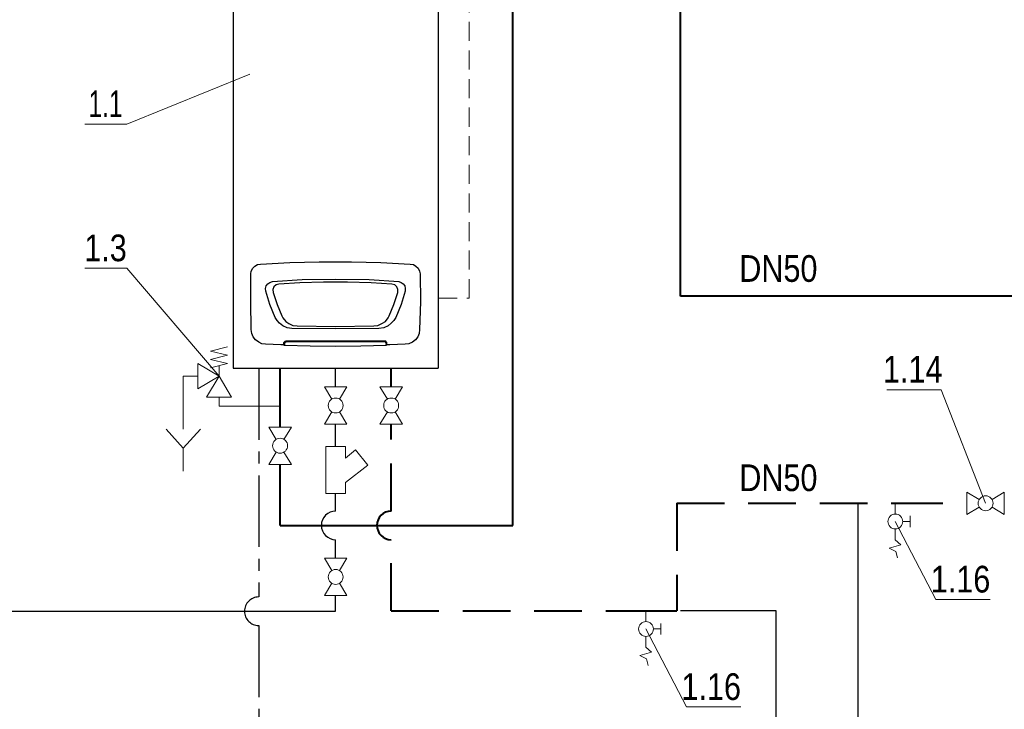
# Model space of a CAD drawing. Header units: millimetres. Extents: x 170 to 590, y -13 to 284.
# Tile 4 of 11: x 251 to 303, y 132 to 168. Entities that reach past the tile are written whole.
import ezdxf
from ezdxf.enums import TextEntityAlignment as Align

# ---------------------------------------------------------------- set-up
doc = ezdxf.new("R2010")
doc.units = ezdxf.units.MM
for name, pattern in [('AUSGEZOGEN', [0]), ('CENTER2', [1.125, 0.75, -0.125, 0.125, -0.125]), ('GESTRICHELT', [0.75, 0.5, -0.25]), ('GESTRICHELT2', [0.375, 0.25, -0.125])]:
    doc.linetypes.add(name, pattern=pattern)
for name, color, linetype, lineweight in [('CO POWRÓT', 5, 'GESTRICHELT', 40), ('CO ZASILANIE', 1, 'Continuous', 40), ('GAZ', 40, 'Continuous', 30), ('LINIE CIENKIE', 7, 'Continuous', 15), ('PRZEWODY ELEKTRYCZNE', 3, 'GESTRICHELT2', 15), ('RURA WZBIORCZA', 7, 'Continuous', 25), ('SKROPLINY', 251, 'Continuous', 30), ('URZĄDZENIA', 7, 'Continuous', 20), ('WODA DEMINERALIZOWANA', 253, 'WODA_DEMI', 30)]:
    doc.layers.add(name, color=color, linetype=linetype, lineweight=lineweight)
doc.layers.add('Opisy', color=7, linetype='Continuous')
doc.styles.add('SIMPLEX', font='simplex', dxfattribs={"width": 0.8, "height": 2.5})
doc.styles.get("Standard").update_dxf_attribs({"font": 'ARIALN.TTF'})
doc.linetypes.add('GAS_LINE', pattern='A,0.5,-0.2,["GAS",Standard,S=0.1,R=0,X=-0.1,Y=-0.05],-0.25', length=0.95)
doc.linetypes.add('WODA_DEMI', pattern='A,1,-0.15,["wd",Standard,S=0.15,R=0,X=-0.1,Y=-0.05],-0.16', length=1.31)

# ---------------------------------------------------------------- blocks, each defined once
blk = doc.blocks.new('H_725')
at = {"linetype": 'AUSGEZOGEN'}
for points in [[(-1.071866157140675, 0.643119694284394), (-3.125, 1.875), (-3.125, -1.875), (-1.071866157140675, -0.643119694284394)], [(1.071866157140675, 0.643119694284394), (3.125, 1.875), (3.125, -1.875), (1.071866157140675, -0.643119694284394)]]:
    blk.add_lwpolyline(points, dxfattribs=at)
blk.add_circle((0, 0), 1.25, dxfattribs=at)
at = {"linetype": 'AUSGEZOGEN', "style": 'SIMPLEX', "width": 0.8, "flags": 9}
for tag, p in [('P1', (-3.125, 0)), ('P2', (3.125, 0))]:
    blk.add_attdef(tag, p, '', height=0.5, dxfattribs=at)
blk = doc.blocks.new('filtr siatkowy')
at = {"layer": 'URZĄDZENIA'}
for p, q in [((297.1570324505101, 194.3986229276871), (297.1576689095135, 189.9749419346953)), ((297.1570324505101, 194.3986229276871), (299.014418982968, 194.3986229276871)), ((299.014418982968, 193.3655446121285), (299.014418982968, 194.3986229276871)), ((301.1037272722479, 191.7387107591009), (299.014418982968, 193.3655446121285)), ((299.0131710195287, 191.0606061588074), (299.012582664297, 189.973937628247)), ((299.0131710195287, 191.0606061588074), (299.9559328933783, 190.305559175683)), ((299.9559328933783, 190.305559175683), (301.1037272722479, 191.7387107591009)), ((297.1546373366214, 189.9749435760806), (299.012582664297, 189.973937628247))]:
    blk.add_line(p, q, dxfattribs=at)
blk = doc.blocks.new('H_741A')
at = {"layer": 'URZĄDZENIA', "linetype": 'AUSGEZOGEN'}
blk.add_line((0, 0), (0, 1.5625), dxfattribs=at)
for points in [[(1.25, 4.375), (-1.25, 3.75), (1.25, 3.125), (-1.25, 2.5), (1.25, 1.875), (-1.25, 1.25)], [(0, 0), (-3.125, 1.875), (-3.125, -1.875), (0, 0), (-1.875, -3.125), (1.875, -3.125), (0, 0)]]:
    blk.add_lwpolyline(points, dxfattribs=at)
at = {"layer": 'URZĄDZENIA', "linetype": 'AUSGEZOGEN', "style": 'SIMPLEX', "width": 0.8, "flags": 9}
for tag, p in [('P4', (0, 6.25)), ('P1', (-3.125, 0)), ('P2', (3.125, 0)), ('P3', (0, -3.125))]:
    blk.add_attdef(tag, p, '', height=0.5, dxfattribs=at)
blk = doc.blocks.new('odpływ')
at = {"layer": 'URZĄDZENIA'}
blk.add_line((277.203064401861, 172.8387063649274), (278.8230644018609, 174.6193563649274), dxfattribs=at)
blk.add_lwpolyline([(275.6370644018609, 174.6193563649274), (277.203064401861, 172.8387063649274), (277.203064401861, 170.6850088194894)], dxfattribs=at)
blk = doc.blocks.new('a')
for p, q in [((298.1011672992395, 4326.305215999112), (298.2281672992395, 4326.495715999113)), ((298.2281672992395, 4326.495715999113), (298.3551672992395, 4326.622715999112)), ((298.3551672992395, 4326.622715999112), (298.4821672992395, 4326.622715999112)), ((319.7546672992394, 4326.622715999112), (298.4821672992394, 4326.622715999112)), ((298.4821672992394, 4326.622715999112), (298.4821672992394, 4326.622715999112)), ((319.8816672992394, 4326.622715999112), (319.7546672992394, 4326.622715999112)), ((320.0086672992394, 4326.495715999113), (319.8816672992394, 4326.622715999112)), ((320.1356672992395, 4326.305215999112), (320.0086672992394, 4326.495715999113))]:
    blk.add_line(p, q)
for points in [[(294.1641672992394, 4325.987715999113), (293.4021672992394, 4326.051215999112), (292.7036672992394, 4326.432215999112), (292.0051672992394, 4326.876715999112), (291.4971672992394, 4327.575215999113), (291.2431672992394, 4328.273715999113), (291.1161672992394, 4329.099215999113), (290.9891672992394, 4335.068215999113), (290.9891672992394, 4341.037215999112), (291.1161672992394, 4341.608715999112), (291.4336672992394, 4342.243715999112), (291.8781672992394, 4342.688215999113), (292.4496672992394, 4343.005715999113), (293.0846672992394, 4343.132715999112)], [(293.0846672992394, 4343.132715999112), (299.3711672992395, 4343.450215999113), (305.6576672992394, 4343.577215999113)], [(305.6576672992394, 4343.577215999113), (312.5791672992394, 4343.577215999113)], [(312.5791672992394, 4343.577215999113), (318.8656672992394, 4343.450215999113), (325.1521672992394, 4343.132715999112)], [(325.1521672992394, 4343.132715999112), (325.8506672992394, 4343.005715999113), (326.3586672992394, 4342.688215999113), (326.8666672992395, 4342.243715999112), (327.1206672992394, 4341.608715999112), (327.2476672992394, 4341.037215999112), (327.3111672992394, 4335.068215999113), (327.1206672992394, 4329.099215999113), (327.0571672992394, 4328.273715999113), (326.7396672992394, 4327.575215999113), (326.2316672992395, 4326.876715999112), (325.5966672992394, 4326.432215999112), (324.8346672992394, 4326.051215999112), (324.0726672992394, 4325.987715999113)], [(296.2596672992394, 4331.702715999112), (295.0531672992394, 4334.496715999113), (294.2276672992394, 4337.354215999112), (294.1641672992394, 4337.925715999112), (294.2911672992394, 4338.433715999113), (294.6721672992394, 4338.878215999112), (295.0531672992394, 4339.195715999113), (295.6246672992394, 4339.386215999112)], [(295.6246672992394, 4339.386215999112), (301.9746672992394, 4339.830715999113)], [(321.2151672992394, 4338.814715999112), (316.7701672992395, 4339.132215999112), (311.6901672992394, 4339.259215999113), (306.5466672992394, 4339.259215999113), (301.5301672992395, 4339.132215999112), (297.0216672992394, 4338.814715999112)], [(301.9746672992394, 4339.830715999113), (309.1501672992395, 4339.894215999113), (316.3256672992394, 4339.830715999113)], [(316.3256672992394, 4339.830715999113), (322.6756672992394, 4339.386215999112)], [(322.6756672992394, 4339.386215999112), (323.1836672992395, 4339.195715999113), (323.6281672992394, 4338.878215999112), (323.9456672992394, 4338.433715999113), (324.0726672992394, 4337.925715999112), (324.0726672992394, 4337.354215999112)], [(297.0216672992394, 4338.814715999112), (296.4501672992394, 4338.687715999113), (295.9421672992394, 4338.243215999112), (295.7516672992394, 4337.671715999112), (295.8151672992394, 4337.036715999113)], [(295.8151672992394, 4337.036715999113), (296.6406672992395, 4334.496715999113), (297.6566672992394, 4332.020215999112)], [(320.6436672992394, 4332.020215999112), (321.5961672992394, 4334.496715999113), (322.4851672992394, 4337.036715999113), (322.4851672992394, 4337.671715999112), (322.2946672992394, 4338.243215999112), (321.8501672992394, 4338.687715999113), (321.2151672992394, 4338.814715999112)], [(324.0726672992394, 4337.354215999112), (323.1836672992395, 4334.496715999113), (322.0406672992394, 4331.702715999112)], [(297.8471672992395, 4329.924715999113), (297.1486672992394, 4330.432715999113), (296.6406672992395, 4331.004215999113), (296.2596672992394, 4331.702715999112)], [(297.6566672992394, 4332.020215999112), (297.8471672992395, 4331.575715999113)], [(297.8471672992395, 4331.575715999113), (298.4821672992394, 4330.813715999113), (299.1806672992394, 4330.369215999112), (300.0061672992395, 4329.988215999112), (300.9586672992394, 4329.861215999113)], [(317.3416672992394, 4329.861215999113), (318.2306672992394, 4329.988215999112), (319.0561672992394, 4330.369215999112), (319.8181672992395, 4330.813715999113), (320.3896672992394, 4331.575715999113)], [(322.0406672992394, 4331.702715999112), (321.5961672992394, 4331.004215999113), (321.0881672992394, 4330.432715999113), (320.3896672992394, 4329.924715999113), (319.5006672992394, 4329.480215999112), (318.4211672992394, 4329.289715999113)], [(320.3896672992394, 4331.575715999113), (320.6436672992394, 4332.020215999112)], [(299.8156672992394, 4329.289715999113), (298.7996672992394, 4329.480215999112), (297.8471672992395, 4329.924715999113)], [(318.4211672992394, 4329.289715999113), (309.1501672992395, 4329.226215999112), (299.8156672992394, 4329.289715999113)], [(300.9586672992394, 4329.861215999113), (309.1501672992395, 4329.734215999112), (317.3416672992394, 4329.861215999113)], [(298.1011672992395, 4325.924215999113), (298.1011672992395, 4326.305215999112)], [(298.2281672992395, 4326.114715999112), (298.4186672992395, 4326.432215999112), (298.6091672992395, 4326.495715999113)], [(298.4186672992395, 4326.432215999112), (298.6091672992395, 4326.495715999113)], [(319.6276672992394, 4326.495715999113), (298.6091672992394, 4326.495715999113)], [(300.5776672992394, 4326.495715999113), (300.5776672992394, 4326.622715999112)], [(301.7206672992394, 4326.622715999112), (301.7206672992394, 4326.495715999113)], [(308.5786672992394, 4326.495715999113), (308.5786672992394, 4326.622715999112)], [(309.7216672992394, 4326.622715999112), (309.7216672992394, 4326.495715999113)], [(316.5796672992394, 4326.622715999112), (316.5796672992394, 4326.495715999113)], [(317.6591672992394, 4326.495715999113), (317.6591672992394, 4326.622715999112)], [(320.0086672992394, 4326.114715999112), (319.8181672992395, 4326.432215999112), (319.6276672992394, 4326.495715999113)], [(319.8181672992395, 4326.432215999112), (319.6276672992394, 4326.495715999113)], [(320.1356672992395, 4325.924215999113), (320.1356672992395, 4326.305215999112)], [(297.4661672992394, 4325.797215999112), (294.1641672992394, 4325.987715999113)], [(298.1011672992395, 4325.797215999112), (297.4661672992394, 4325.797215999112)], [(298.1011672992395, 4325.797215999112), (298.1011672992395, 4325.924215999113)], [(298.2281672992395, 4325.860715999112), (298.1011672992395, 4325.860715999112)], [(298.2281672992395, 4325.733715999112), (298.2916672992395, 4325.733715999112), (298.2916672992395, 4325.860715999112), (298.2281672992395, 4325.860715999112), (298.2281672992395, 4325.860715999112), (298.1011672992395, 4325.860715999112), (298.1011672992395, 4325.733715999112), (298.2281672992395, 4325.733715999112), (298.2281672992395, 4325.733715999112)], [(298.2281672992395, 4326.114715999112), (298.2281672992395, 4326.051215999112)], [(298.2281672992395, 4326.051215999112), (298.2281672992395, 4325.860715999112)], [(298.2281672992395, 4325.860715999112), (298.2281672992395, 4325.860715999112), (298.2281672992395, 4325.860715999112), (298.2281672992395, 4325.860715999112), (298.2281672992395, 4325.860715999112), (298.2281672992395, 4325.860715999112)], [(298.2281672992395, 4325.797215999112), (298.2281672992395, 4325.797215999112), (298.2281672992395, 4325.797215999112)], [(298.2281672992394, 4325.733715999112), (303.6891672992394, 4325.606715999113), (309.1501672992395, 4325.543215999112), (314.5476672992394, 4325.606715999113), (320.0086672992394, 4325.733715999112)], [(320.0086672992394, 4325.733715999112), (319.9451672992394, 4325.733715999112), (319.9451672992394, 4325.860715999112), (320.0086672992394, 4325.860715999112), (320.0086672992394, 4325.860715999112), (320.1356672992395, 4325.860715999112), (320.1356672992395, 4325.733715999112), (320.0086672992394, 4325.733715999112), (320.0086672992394, 4325.733715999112)], [(320.0086672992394, 4326.114715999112), (320.0086672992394, 4326.051215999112)], [(320.0086672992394, 4326.051215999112), (320.0086672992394, 4325.860715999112)], [(320.0086672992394, 4325.860715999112), (320.1356672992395, 4325.860715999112)], [(320.0086672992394, 4325.860715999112), (320.0086672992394, 4325.860715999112), (320.0086672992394, 4325.860715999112), (320.0086672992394, 4325.860715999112), (320.0086672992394, 4325.860715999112), (320.0086672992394, 4325.860715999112)], [(320.0086672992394, 4325.797215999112), (320.0086672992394, 4325.797215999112), (320.0086672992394, 4325.797215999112)], [(320.1356672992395, 4325.797215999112), (320.1356672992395, 4325.924215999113)], [(320.7706672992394, 4325.797215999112), (320.1356672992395, 4325.797215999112)], [(324.0726672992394, 4325.987715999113), (320.7706672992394, 4325.797215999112)]]:
    blk.add_lwpolyline(points)

msp = doc.modelspace()

# ---------------------------------------------------------------- linework, layer by layer
for p, q in [((262.3192227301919, 168.4685917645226), (262.3192227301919, 149.4061917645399)), ((273.0712227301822, 168.4685917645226), (273.0712227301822, 149.4061917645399)), ((262.3192227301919, 149.4061917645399), (273.0712227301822, 149.4061917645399))]:
    msp.add_line(p, q)
at = {"layer": 'CO POWRÓT', "ltscale": 5}
for p, q in [((270.6072227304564, 148.4323847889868), (270.6072227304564, 149.4061917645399)), ((270.6072227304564, 141.910497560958), (270.6072227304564, 146.472384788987)), ((285.5850903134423, 142.3202227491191), (297.0441312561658, 142.3202227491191)), ((285.5850903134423, 142.3202227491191), (285.5850903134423, 136.6804063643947)), ((297.0441312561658, 142.3202227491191), (300.8011461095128, 142.3202227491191)), ((270.6072227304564, 136.6803910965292), (270.6072227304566, 140.4111122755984)), ((270.6072227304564, 136.6803910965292), (283.968187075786, 136.6805777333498)), ((283.9681869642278, 136.6805340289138), (285.5850903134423, 136.6804063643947))]:
    msp.add_line(p, q, dxfattribs=at)
at = {"layer": 'CO POWRÓT', "linetype": 'Continuous', "ltscale": 5}
msp.add_arc((270.6072227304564, 141.1608049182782), 0.7496926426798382, 90, 270, dxfattribs=at)
at = {"layer": 'CO ZASILANIE'}
for p, q in [((276.9869060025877, 141.1608049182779), (276.9869060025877, 177.6392084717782)), ((285.7784616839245, 153.19236784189), (285.7784616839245, 177.6392084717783)), ((322.6314125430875, 153.1923678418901), (285.7784616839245, 153.19236784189)), ((264.7832227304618, 146.3199529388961), (264.7832227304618, 149.4061917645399)), ((264.7832227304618, 141.1608049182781), (264.7832227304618, 144.3599529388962)), ((264.7832227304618, 141.1608049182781), (276.9869060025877, 141.1608049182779))]:
    msp.add_line(p, q, dxfattribs=at)
at = {"layer": 'GAZ', "linetype": 'GAS_LINE', "ltscale": 15}
for points in [[(267.6952227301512, 148.4323847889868), (267.6952227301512, 149.4061917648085)], [(267.6952227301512, 145.3044174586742), (267.6952227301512, 146.472384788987)], [(267.6952227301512, 141.910497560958), (267.6952227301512, 142.8268747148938)], [(267.6952227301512, 139.4373053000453), (267.6952227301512, 140.4111122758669)], [(244.4499466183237, 136.6553273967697), (267.6952227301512, 136.6553273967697), (267.6952227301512, 137.4773053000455)]]:
    msp.add_lwpolyline(points, dxfattribs=at)
msp.add_arc((267.6952227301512, 141.1608049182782), 0.7496926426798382, 90, 270, dxfattribs=at)
at = {"layer": 'LINIE CIENKIE'}
for points in [[(263.1898392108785, 164.8330141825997), (256.7492814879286, 162.2227527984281), (254.5374907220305, 162.2227527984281)], [(261.5783280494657, 148.987052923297), (256.7492814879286, 154.6627527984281), (254.5374907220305, 154.6627527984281)], [(301.7811461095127, 142.3202227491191), (299.4538720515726, 148.2816586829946), (296.6077833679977, 148.2816586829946)], [(297.0441312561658, 141.3646592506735), (299.1683294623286, 137.279561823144), (302.0144181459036, 137.279561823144)], [(283.9681869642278, 135.7249705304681), (286.0923851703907, 131.6398731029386), (288.9384738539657, 131.6398731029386)]]:
    msp.add_lwpolyline(points, dxfattribs=at)
at = {"layer": 'PRZEWODY ELEKTRYCZNE', "ltscale": 4}
for p, q in [((274.6968125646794, 153.0811782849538), (274.6968125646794, 174.4364702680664)), ((273.0712227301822, 153.0811782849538), (274.6968125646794, 153.0811782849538))]:
    msp.add_line(p, q, dxfattribs=at)
at = {"layer": 'RURA WZBIORCZA'}
msp.add_line((295.1041272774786, 109.8717672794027), (295.1042507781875, 142.3202227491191), dxfattribs=at)
at = {"layer": 'SKROPLINY', "linetype": 'CENTER2', "ltscale": 5}
for points in [[(263.6640470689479, 149.4061917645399), (263.6640470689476, 137.4046217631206)], [(263.6640470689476, 135.9052364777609), (263.6640470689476, 127.9493178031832), (257.7374595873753, 127.7161547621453)]]:
    msp.add_lwpolyline(points, dxfattribs=at)
msp.add_arc((263.6640470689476, 136.6549291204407), 0.7496926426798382, 90, 270, dxfattribs=at)
at = {"layer": 'URZĄDZENIA'}
for p, q in [((259.6921137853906, 148.987052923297), (259.6921137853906, 146.2169807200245)), ((260.4758280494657, 148.987052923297), (259.6921137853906, 148.987052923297)), ((261.5783280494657, 147.4148329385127), (261.5783280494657, 147.884552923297)), ((264.783222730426, 147.4148329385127), (261.5783280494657, 147.4148329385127)), ((297.0441312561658, 141.7534592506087), (297.0441312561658, 142.3202471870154)), ((297.8217312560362, 141.6562592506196), (297.8217312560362, 141.0730592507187)), ((297.0441312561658, 140.4090713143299), (297.0441312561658, 140.9758592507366)), ((297.4329312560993, 141.3646592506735), (297.8217312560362, 141.3646592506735)), ((297.3270343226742, 140.14295435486), (296.7269215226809, 139.9714935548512)), ((296.7269215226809, 139.9714935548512), (297.0698431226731, 139.8000327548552)), ((297.0441312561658, 140.4090713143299), (297.3270343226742, 140.14295435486)), ((297.0698431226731, 139.8000327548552), (297.1555735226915, 139.4571111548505)), ((283.9681869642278, 136.1137705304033), (283.9681869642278, 136.6805584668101)), ((284.7457869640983, 136.0165705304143), (284.7457869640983, 135.4333705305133)), ((283.9681869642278, 134.7693825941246), (283.9681869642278, 135.3361705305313)), ((284.3569869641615, 135.7249705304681), (284.7457869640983, 135.7249705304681)), ((284.2510900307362, 134.5032656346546), (283.6509772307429, 134.3318048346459)), ((283.6509772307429, 134.3318048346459), (283.9938988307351, 134.1603440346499)), ((283.9681869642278, 134.7693825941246), (284.2510900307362, 134.5032656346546)), ((283.9938988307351, 134.1603440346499), (284.0796292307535, 133.8174224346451))]:
    msp.add_line(p, q, dxfattribs=at)
for centre in [(297.0441312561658, 141.3646592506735), (283.9681869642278, 135.7249705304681)]:
    msp.add_ellipse(centre, major_axis=(0.2749231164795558, 0.2749231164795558), ratio=1, start_param=1.570796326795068, end_param=7.853981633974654, dxfattribs=at)
at = {"layer": 'WODA DEMINERALIZOWANA', "ltscale": 10}
for p, q in [((290.7888750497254, 136.6803910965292, -3.177859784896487e-07), (285.7784616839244, 136.6803910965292)), ((290.7888750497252, 123.3227168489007, -7.693580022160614e-07), (290.7888750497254, 136.6803910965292, -3.177859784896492e-07))]:
    msp.add_line(p, q, dxfattribs=at)

# ---------------------------------------------------------------- block references
for name, p, xscale, yscale, zscale in [('a', (191.9353376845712, -909.3661924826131), 0.245040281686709, 0.245040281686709, 0.2450402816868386), ('H_741A', (261.5783280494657, 148.987052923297), 0.352799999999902, 0.352799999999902, 0.3527999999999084), ('odpływ', (104.4583977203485, 48.42836201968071), 0.5599999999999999, 0.5599999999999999, 0.5599999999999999)]:
    msp.add_blockref(name, p, dxfattribs=dict(xscale=xscale, yscale=yscale, zscale=zscale))
at = {"layer": 'URZĄDZENIA'}
for name, p, xscale, yscale, zscale, rotation in [('H_725', (267.6952227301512, 147.4523847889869), 0.3135999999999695, 0.3135999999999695, 0.3135999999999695, 90), ('H_725', (270.6072227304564, 147.4523847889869), 0.3135999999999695, 0.3135999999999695, 0.3135999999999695, 90), ('H_725', (264.7832227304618, 145.3399529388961), 0.3135999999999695, 0.3135999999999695, 0.3135999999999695, 90), ('filtr siatkowy', (100.7672163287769, 251.6903849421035), -0.5599999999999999, 0.5599999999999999, 0.5599999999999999, 180), ('H_725', (267.6952227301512, 138.4573053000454), 0.3135999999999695, 0.3135999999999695, 0.3135999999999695, 90)]:
    msp.add_blockref(name, p, dxfattribs=dict(at, xscale=xscale, yscale=yscale, zscale=zscale, rotation=rotation))
at = {"layer": 'URZĄDZENIA', "xscale": 0.3135999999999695, "yscale": 0.3135999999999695, "zscale": 0.3135999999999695}
msp.add_blockref('H_725', (301.7811461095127, 142.3202227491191), dxfattribs=at)

# ---------------------------------------------------------------- texts
at = {"layer": 'Opisy', "linetype": 'Continuous', "width": 0.7999999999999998}
msp.add_text('1.1', height=1.4, dxfattribs=at).set_placement((255.6256783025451, 163.2837983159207), align=Align.MIDDLE)
at = {"layer": 'Opisy', "linetype": 'Continuous'}
for s, p in [('1.3', (255.6256783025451, 155.7237983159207)), ('DN50', (290.9127449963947, 154.6415995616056)), ('1.14', (297.9585466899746, 149.3568231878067)), ('DN50', (290.9127449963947, 143.6616433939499)), ('1.16', (300.4658661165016, 138.3406073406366)), ('1.16', (287.3899218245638, 132.7009186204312))]:
    msp.add_text(s, height=1.4, dxfattribs=at).set_placement(p, align=Align.MIDDLE)

doc.saveas('drawing.dxf')
